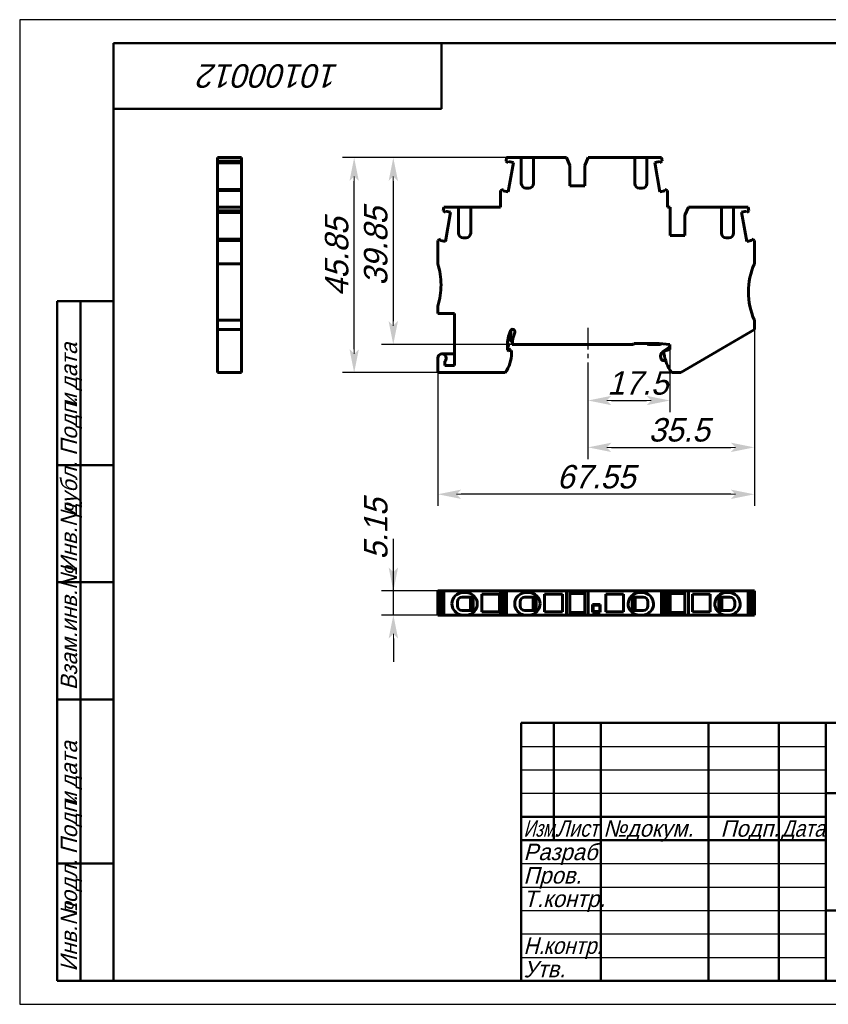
# Model space of a CAD drawing. Header units: millimetres. Extents: x 0 to 297, y 0 to 210.
# Tile 1 of 2: x 0 to 173, y 0 to 210. Entities that reach past the tile are written whole.
import ezdxf

# ---------------------------------------------------------------- set-up
doc = ezdxf.new("R2010")
doc.units = ezdxf.units.MM
doc.linetypes.add('CENTER_per1_scale0.145079', pattern=[7.37, 4.60625, -0.92125, 0.92125, -0.92125])
doc.styles.add('TextStyle_1', font='T-FLEX Type A.TTF', dxfattribs={"oblique": 15, "height": 5})
doc.styles.add('TextStyle_2', font='T-FLEX Type A.TTF', dxfattribs={"oblique": 15, "height": 3.5})
doc.styles.add('TextStyle_3', font='T-FLEX Type A.TTF', dxfattribs={"width": 0.744064, "oblique": 15, "height": 3.5})
doc.styles.add('TextStyle_4', font='T-FLEX Type A.TTF', dxfattribs={"width": 0.883061, "oblique": 15, "height": 3.5})
doc.styles.add('TextStyle_5', font='T-FLEX Type A.TTF', dxfattribs={"width": 0.94413, "oblique": 15, "height": 3.5})
doc.styles.add('TextStyle_7', font='T-FLEX Type A.TTF', dxfattribs={"oblique": 15, "height": 5})
doc.dimstyles.new('DIM_ST_1', dxfattribs={"dimtxt": 5, "dimasz": 5, "dimexe": 2.5, "dimexo": 0, "dimtad": 1, "dimrnd": 0.01, "dimdsep": 46, "dimtxsty": 'TextStyle_1', "dimblk": 'Arrow_3_C7_Status', "dimcen": 0.09, "dimclrd": 7, "dimclre": 7, "dimclrt": 7, "dimazin": 0, "dimtfac": 1, "dimtdec": 0, "dimtmove": 0, "dimatfit": 0, "dimldrblk": 'NONE', "dimfxl": 1, "dimtvp": 1, "dimtolj": 1, "dimarcsym": 0})
doc.dimstyles.new('DIM_ST_2', dxfattribs={"dimtxt": 5, "dimasz": 5, "dimexe": 2.5, "dimexo": 0, "dimtad": 1, "dimrnd": 0.01, "dimdsep": 46, "dimtxsty": 'TextStyle_1', "dimblk": 'Arrow_3_C7_Status', "dimcen": 0.09, "dimclrd": 7, "dimclre": 7, "dimclrt": 7, "dimazin": 0, "dimtfac": 1, "dimtdec": 0, "dimtmove": 0, "dimatfit": 0, "dimldrblk": 'NONE', "dimfxl": 1, "dimtvp": 1, "dimtolj": 1, "dimarcsym": 0})

# ---------------------------------------------------------------- blocks, each defined once
blk = doc.blocks.new('Arrow_3_C7_Status')
at = {"color": 7, "linetype": 'Continuous', "lineweight": 0}
blk.add_line((-1, 0), (-0.8, 0), dxfattribs=at)
at = {"color": 7}
blk.add_solid([(-1, -0.2), (0, 0), (-0.8, 0), (-1, 0.2)], dxfattribs=at)
blk = doc.blocks.new('*D5')
at = {"color": 7, "lineweight": -2}
for p, q in [((156.75, 143.93), (156.75, 116.28)), ((121.25, 136.92), (121.25, 116.28)), ((126.25, 118.78), (151.75, 118.78))]:
    blk.add_line(p, q, dxfattribs=at)
at = {"layer": 'Defpoints', "color": 0}
for p in [(156.75, 143.93), (121.25, 136.92), (156.75, 118.78)]:
    blk.add_point(p, dxfattribs=at)
at = {"color": 7, "lineweight": -2, "xscale": 5, "yscale": 5, "zscale": 5, "rotation": 180}
blk.add_blockref('Arrow_3_C7_Status', (121.25, 118.78), dxfattribs=at)
at = {"color": 7, "lineweight": -2, "xscale": 5, "yscale": 5, "zscale": 5}
blk.add_blockref('Arrow_3_C7_Status', (156.75, 118.78), dxfattribs=at)
blk = doc.blocks.new('_None')
blk = doc.blocks.new('*D6')
at = {"color": 7, "lineweight": -2}
for p, q in [((109.63, 180.58), (77.21, 180.58)), ((79.71, 175.58), (79.71, 145.73)), ((105.06, 140.73), (77.21, 140.73))]:
    blk.add_line(p, q, dxfattribs=at)
at = {"layer": 'Defpoints', "color": 0}
for p in [(109.63, 180.58), (79.71, 140.73), (105.06, 140.73)]:
    blk.add_point(p, dxfattribs=at)
at = {"color": 7, "lineweight": -2, "xscale": 5, "yscale": 5, "zscale": 5}
for p, rotation in [((79.71, 180.58), 89.99999999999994), ((79.71, 140.73), 269.9999999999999)]:
    blk.add_blockref('Arrow_3_C7_Status', p, dxfattribs=dict(at, rotation=rotation))
blk = doc.blocks.new('*D7')
at = {"color": 7, "lineweight": -2}
for p, q in [((156.75, 143.93), (156.75, 106.28)), ((89.2, 134.73), (89.2, 106.28)), ((151.75, 108.78), (94.2, 108.78))]:
    blk.add_line(p, q, dxfattribs=at)
at = {"layer": 'Defpoints', "color": 0}
for p in [(156.75, 143.93), (89.2, 134.73), (89.2, 108.78)]:
    blk.add_point(p, dxfattribs=at)
at = {"color": 7, "lineweight": -2, "xscale": 5, "yscale": 5, "zscale": 5, "rotation": 180}
blk.add_blockref('Arrow_3_C7_Status', (89.2, 108.78), dxfattribs=at)
at = {"color": 7, "lineweight": -2, "xscale": 5, "yscale": 5, "zscale": 5}
blk.add_blockref('Arrow_3_C7_Status', (156.75, 108.78), dxfattribs=at)
blk = doc.blocks.new('*D8')
at = {"color": 7, "lineweight": -2}
for p, q in [((109.63, 180.58), (68.87, 180.58)), ((71.37, 139.73), (71.37, 175.58)), ((89.2, 134.73), (68.87, 134.73))]:
    blk.add_line(p, q, dxfattribs=at)
at = {"layer": 'Defpoints', "color": 0}
for p in [(71.37, 180.58), (109.63, 180.58), (89.2, 134.73)]:
    blk.add_point(p, dxfattribs=at)
at = {"color": 7, "lineweight": -2, "xscale": 5, "yscale": 5, "zscale": 5}
for p, rotation in [((71.37, 180.58), 90.00000000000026), ((71.37, 134.73), 270.0000000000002)]:
    blk.add_blockref('Arrow_3_C7_Status', p, dxfattribs=dict(at, rotation=rotation))
blk = doc.blocks.new('*D9')
at = {"color": 7, "lineweight": -2}
for p, q in [((138.75, 139.63), (138.75, 126.28)), ((121.25, 136.92), (121.25, 126.28)), ((126.25, 128.78), (133.75, 128.78))]:
    blk.add_line(p, q, dxfattribs=at)
at = {"layer": 'Defpoints', "color": 0}
for p in [(138.75, 139.63), (121.25, 136.92), (138.75, 128.78)]:
    blk.add_point(p, dxfattribs=at)
at = {"color": 7, "lineweight": -2, "xscale": 5, "yscale": 5, "zscale": 5, "rotation": 180}
blk.add_blockref('Arrow_3_C7_Status', (121.25, 128.78), dxfattribs=at)
at = {"color": 7, "lineweight": -2, "xscale": 5, "yscale": 5, "zscale": 5}
blk.add_blockref('Arrow_3_C7_Status', (138.75, 128.78), dxfattribs=at)
blk = doc.blocks.new('*D10')
at = {"color": 7, "lineweight": -2}
for p, q in [((79.73, 88.16), (79.73, 99.3)), ((79.73, 93.16), (79.73, 98.16)), ((90.5, 88.16), (77.23, 88.16)), ((79.73, 83.01), (79.73, 88.16)), ((90.5, 83.01), (77.23, 83.01)), ((79.73, 78.01), (79.73, 73.01))]:
    blk.add_line(p, q, dxfattribs=at)
at = {"layer": 'Defpoints', "color": 0}
for p in [(79.73, 88.16), (90.5, 88.16), (90.5, 83.01)]:
    blk.add_point(p, dxfattribs=at)
at = {"color": 7, "lineweight": -2, "xscale": 5, "yscale": 5, "zscale": 5}
for p, rotation in [((79.73, 88.16), 270), ((79.73, 83.01), 90)]:
    blk.add_blockref('Arrow_3_C7_Status', p, dxfattribs=dict(at, rotation=rotation))
blk = doc.blocks.new('_FR1Страница_1')
at = {"color": 7, "linetype": 'Continuous', "lineweight": 25}
for p, q in [((0, 210), (0, 0)), ((297, 210), (0, 210)), ((107, 55), (172, 55)), ((107, 50), (172, 50)), ((107, 45), (172, 45)), ((107, 30), (172, 30)), ((107, 25), (172, 25)), ((107, 20), (172, 20)), ((107, 15), (172, 15)), ((107, 10), (172, 10)), ((0, 0), (297, 0))]:
    blk.add_line(p, q, dxfattribs=at)
at = {"color": 7, "linetype": 'Continuous', "lineweight": 50}
for p, q in [((20, 5), (20, 205)), ((20, 205), (292, 205)), ((90, 191), (90, 205)), ((20, 191), (90, 191)), ((8, 5), (8, 150)), ((8, 150), (20, 150)), ((13, 150), (13, 5)), ((8, 115), (20, 115)), ((8, 90), (20, 90)), ((20, 65), (8, 65)), ((107, 5), (107, 60)), ((107, 60), (292, 60)), ((114, 60), (114, 35)), ((124, 60), (124, 5)), ((147, 60), (147, 5)), ((162, 60), (162, 5)), ((172, 60), (172, 5)), ((172, 45), (292, 45)), ((107, 40), (172, 40)), ((107, 35), (172, 35)), ((8, 30), (20, 30)), ((172, 20), (292, 20)), ((20, 5), (8, 5)), ((292, 5), (20, 5))]:
    blk.add_line(p, q, dxfattribs=at)
at = {"color": 7, "oblique": 15}
for s, height, rotation, style, p in [('10100012', 5, 180, 'TextStyle_7', (68.16, 200.5)), ('дата', 3.5, 90, 'TextStyle_2', (12.25, 131.01)), ('Подп.', 3.5, 90, 'TextStyle_2', (12.25, 117)), ('и', 3.5, 90, 'TextStyle_2', (12.25, 127.51)), ('дубл.', 3.5, 90, 'TextStyle_2', (12.25, 104.01)), ('Инв.№', 3.5, 90, 'TextStyle_2', (12.25, 92)), ('Взам.инв.№', 3.5, 90, 'TextStyle_2', (12.25, 67)), ('дата', 3.5, 90, 'TextStyle_2', (12.25, 46.01)), ('Подп.', 3.5, 90, 'TextStyle_2', (12.25, 32)), ('и', 3.5, 90, 'TextStyle_2', (12.25, 42.51)), ('подл.', 3.5, 90, 'TextStyle_2', (12.25, 19.01)), ('Инв.№', 3.5, 90, 'TextStyle_2', (12.25, 7))]:
    blk.add_text(s, height=height, rotation=rotation, dxfattribs=dict(at, style=style)).set_placement(p)
for s, style, width, p in [('Изм.', 'TextStyle_3', 0.744064, (107.5, 35.75)), ('Лист', 'TextStyle_4', 0.883061, (114.5, 35.75)), ('Дата', 'TextStyle_4', 0.883061, (162.5, 35.75)), ('Н.', 'TextStyle_5', 0.94413, (107.5, 10.75)), ('контр.', 'TextStyle_5', 0.94413, (111.75, 10.75))]:
    blk.add_text(s, height=3.5, dxfattribs=dict(at, style=style, width=width)).set_placement(p)
at = {"color": 7, "style": 'TextStyle_2', "oblique": 15}
for s, p in [('№', (124.5, 35.75)), ('докум.', (129.5, 35.75)), ('Подп.', (149.53, 35.75)), ('Разраб.', (107.5, 30.75)), ('Пров.', (107.5, 25.75)), ('Т.контр.', (107.5, 20.75)), ('Утв.', (107.5, 5.75))]:
    blk.add_text(s, height=3.5, dxfattribs=at).set_placement(p)
blk = doc.blocks.new('Страница_1')
at = {"color": 7, "linetype": 'Continuous', "lineweight": 60}
for p, q in [((42.192, 180.581), (42.192, 179.854)), ((47.342, 180.581), (42.192, 180.581)), ((42.192, 179.854), (42.192, 179.46)), ((47.342, 179.854), (42.192, 179.854)), ((47.342, 179.46), (42.192, 179.46)), ((42.192, 179.458), (42.192, 173.77)), ((47.342, 180.581), (47.342, 179.854)), ((47.342, 179.854), (47.342, 179.46)), ((47.342, 179.458), (47.342, 173.77)), ((103.77, 179.854), (103.898, 180.581)), ((104.238, 179.46), (103.77, 179.854)), ((107.027, 180.581), (103.898, 180.581)), ((104.238, 179.46), (104.286, 179.729)), ((104.241, 173.314), (105.339, 179.543)), ((104.286, 179.729), (105.339, 179.543)), ((107.027, 175.081), (107.027, 180.581)), ((107.029, 180.581), (108.027, 180.581)), ((108.027, 180.581), (108.627, 180.581)), ((109.625, 180.581), (108.627, 180.581)), ((116.683, 180.581), (109.627, 180.581)), ((109.627, 180.581), (109.627, 175.081)), ((117.402, 178.881), (116.683, 180.581)), ((117.402, 174.581), (117.402, 178.881)), ((120.552, 178.881), (121.27, 180.581)), ((120.552, 178.881), (120.552, 174.581)), ((131.227, 180.581), (121.27, 180.581)), ((131.227, 175.081), (131.227, 180.581)), ((131.229, 180.581), (132.227, 180.581)), ((132.827, 180.581), (132.227, 180.581)), ((133.825, 180.581), (132.827, 180.581)), ((136.956, 180.581), (133.827, 180.581)), ((133.827, 175.081), (133.827, 180.581)), ((135.514, 179.543), (136.568, 179.729)), ((135.514, 179.543), (136.613, 173.314)), ((136.568, 179.729), (136.615, 179.46)), ((137.084, 179.854), (136.615, 179.46)), ((136.956, 180.581), (137.084, 179.854)), ((120.552, 174.581), (117.402, 174.581)), ((42.192, 173.768), (42.192, 173.538)), ((47.342, 173.768), (42.192, 173.768)), ((47.342, 173.538), (42.192, 173.538)), ((42.192, 169.981), (42.192, 173.538)), ((47.342, 173.768), (47.342, 173.538)), ((47.342, 169.981), (47.342, 173.538)), ((102.602, 173.538), (103.235, 173.768)), ((102.602, 169.981), (102.602, 173.538)), ((103.187, 173.5), (103.235, 173.768)), ((104.241, 173.314), (103.187, 173.5)), ((108.627, 174.081), (108.027, 174.081)), ((132.227, 174.081), (132.827, 174.081)), ((137.666, 173.5), (136.613, 173.314)), ((137.619, 173.768), (137.666, 173.5)), ((137.619, 173.768), (138.252, 173.538)), ((138.252, 169.981), (138.252, 173.538)), ((42.192, 169.981), (42.192, 169.254)), ((47.342, 169.981), (42.192, 169.981)), ((47.342, 169.254), (42.192, 169.254)), ((42.192, 169.254), (42.192, 168.86)), ((42.192, 168.86), (47.342, 168.86)), ((42.192, 168.858), (42.192, 163.17)), ((47.342, 169.981), (47.342, 169.254)), ((47.342, 169.254), (47.342, 168.86)), ((47.342, 168.858), (47.342, 163.17)), ((90.37, 169.254), (90.498, 169.981)), ((90.838, 168.86), (90.37, 169.254)), ((93.627, 169.981), (90.498, 169.981)), ((90.838, 168.86), (90.886, 169.129)), ((90.841, 162.714), (91.939, 168.943)), ((90.886, 169.129), (91.939, 168.943)), ((93.627, 164.481), (93.627, 169.981)), ((93.629, 169.981), (94.627, 169.981)), ((94.627, 169.981), (95.227, 169.981)), ((96.225, 169.981), (95.227, 169.981)), ((96.227, 169.981), (96.227, 164.481)), ((102.602, 169.981), (96.227, 169.981)), ((138.802, 169.981), (138.252, 169.981)), ((138.802, 163.981), (138.802, 169.981)), ((141.952, 168.281), (142.67, 169.981)), ((141.952, 168.281), (141.952, 163.981)), ((149.727, 169.981), (142.67, 169.981)), ((149.727, 164.481), (149.727, 169.981)), ((149.729, 169.981), (150.727, 169.981)), ((151.327, 169.981), (150.727, 169.981)), ((152.325, 169.981), (151.327, 169.981)), ((152.327, 164.481), (152.327, 169.981)), ((155.456, 169.981), (152.327, 169.981)), ((154.014, 168.943), (155.068, 169.129)), ((154.014, 168.943), (155.113, 162.714)), ((155.068, 169.129), (155.115, 168.86)), ((155.584, 169.254), (155.115, 168.86)), ((155.456, 169.981), (155.584, 169.254)), ((141.952, 163.981), (138.802, 163.981)), ((42.192, 163.168), (47.342, 163.168)), ((42.192, 163.168), (42.192, 162.938)), ((42.192, 162.938), (47.342, 162.938)), ((42.192, 162.938), (42.192, 157.931)), ((47.342, 163.168), (47.342, 162.938)), ((47.342, 162.938), (47.342, 157.931)), ((89.202, 162.938), (89.835, 163.168)), ((89.202, 157.931), (89.202, 162.938)), ((89.835, 163.168), (89.787, 162.9)), ((89.787, 162.9), (90.841, 162.714)), ((95.227, 163.481), (94.627, 163.481)), ((150.727, 163.481), (151.327, 163.481)), ((156.166, 162.9), (155.113, 162.714)), ((156.119, 163.168), (156.166, 162.9)), ((156.119, 163.168), (156.752, 162.938)), ((156.752, 162.938), (156.752, 157.931)), ((47.342, 157.931), (42.192, 157.931)), ((42.192, 157.931), (42.192, 151.931)), ((47.342, 157.931), (47.342, 151.931)), ((42.192, 151.931), (42.192, 145.931)), ((47.342, 151.931), (47.342, 145.931)), ((89.202, 147.331), (89.202, 148.931)), ((92.802, 147.331), (89.202, 147.331)), ((92.802, 136.231), (92.802, 147.331)), ((47.342, 145.931), (42.192, 145.931)), ((42.192, 145.931), (42.192, 143.931)), ((47.342, 145.931), (47.342, 143.931)), ((156.752, 145.931), (156.752, 143.931)), ((42.192, 143.931), (42.192, 134.731)), ((47.342, 143.931), (42.192, 143.931)), ((47.342, 143.931), (47.342, 134.731)), ((104.742, 141.779), (104.792, 143.802)), ((156.752, 143.931), (141.096, 134.731)), ((104.081, 141.12), (104.223, 140.957)), ((104.272, 140.831), (104.283, 140.408)), ((105.09, 141.181), (104.865, 141.438)), ((105.058, 140.731), (130.852, 140.731)), ((131.052, 140.931), (136.466, 140.931)), ((134.036, 140.798), (133.805, 140.931)), ((134.286, 140.731), (136.493, 140.731)), ((136.466, 140.931), (138.752, 140.731)), ((136.743, 140.798), (136.907, 140.893)), ((138.697, 140.736), (138.722, 140.595)), ((138.752, 140.731), (138.752, 139.631)), ((90.102, 138.731), (92.802, 138.731)), ((104.052, 139.571), (104.052, 140.431)), ((104.269, 139.371), (104.052, 139.571)), ((104.118, 140.134), (104.237, 140.275)), ((104.469, 139.767), (104.237, 139.808)), ((104.952, 139.431), (104.269, 139.371)), ((104.552, 139.669), (104.552, 139.454)), ((104.552, 139.396), (104.552, 139.454)), ((104.952, 138.875), (104.952, 139.431)), ((138.516, 140.098), (137.182, 139.164)), ((138.752, 139.631), (137.452, 139.283)), ((137.452, 139.283), (137.452, 138.831)), ((89.202, 134.731), (89.202, 137.831)), ((90.702, 137.16), (90.702, 136.231)), ((136.864, 137.652), (136.779, 137.887)), ((47.342, 134.731), (42.192, 134.731)), ((102.577, 134.731), (89.202, 134.731)), ((90.702, 136.231), (92.802, 136.231)), ((102.577, 134.731), (103.594, 134.731)), ((139.111, 134.731), (140.007, 134.731)), ((141.096, 134.731), (140.007, 134.731)), ((89.202, 88.159), (89.835, 88.159)), ((89.202, 88.159), (89.202, 83.009)), ((89.835, 88.159), (89.835, 83.009)), ((89.837, 88.159), (90.368, 88.159)), ((90.37, 88.159), (90.37, 83.009)), ((90.37, 88.159), (90.498, 88.159)), ((102.602, 88.159), (90.498, 88.159)), ((90.498, 88.159), (90.498, 83.009)), ((94.627, 86.859), (94.402, 86.859)), ((94.627, 87.809), (95.227, 87.809)), ((94.627, 86.859), (95.227, 86.859)), ((95.227, 86.859), (96.777, 86.859)), ((96.152, 83.959), (96.152, 86.859)), ((96.915, 87.116), (96.777, 87.012)), ((96.777, 83.807), (96.777, 87.012)), ((102.402, 87.509), (98.602, 87.509)), ((98.602, 83.709), (98.602, 87.509)), ((102.402, 87.509), (102.402, 83.709)), ((102.602, 88.159), (103.235, 88.159)), ((102.602, 88.159), (102.602, 83.009)), ((103.235, 83.009), (103.235, 88.159)), ((103.768, 88.159), (103.237, 88.159)), ((103.77, 88.159), (103.77, 83.009)), ((103.77, 88.159), (103.898, 88.159)), ((103.898, 88.159), (103.898, 83.009)), ((116.683, 88.159), (103.898, 88.159)), ((108.027, 86.859), (107.802, 86.859)), ((108.027, 87.809), (108.627, 87.809)), ((108.027, 86.859), (108.627, 86.859)), ((108.627, 86.859), (110.177, 86.859)), ((109.552, 83.959), (109.552, 86.859)), ((110.315, 87.116), (110.177, 87.012)), ((110.177, 83.807), (110.177, 87.012)), ((112.002, 83.709), (112.002, 87.509)), ((115.802, 87.509), (112.002, 87.509)), ((115.802, 87.509), (115.802, 83.709)), ((117.402, 88.159), (116.683, 88.159)), ((116.683, 88.159), (116.683, 83.009)), ((120.552, 88.159), (117.402, 88.159)), ((117.402, 88.159), (117.402, 83.009)), ((117.402, 87.584), (120.552, 87.584)), ((120.552, 88.159), (120.552, 83.009)), ((121.27, 88.159), (120.552, 88.159)), ((136.956, 88.159), (121.27, 88.159)), ((121.27, 88.159), (121.27, 83.009)), ((128.852, 87.509), (125.052, 87.509)), ((125.052, 87.509), (125.052, 83.709)), ((128.852, 83.709), (128.852, 87.509)), ((130.539, 87.116), (130.677, 87.012)), ((130.677, 83.807), (130.677, 87.012)), ((132.227, 86.859), (130.677, 86.859)), ((131.302, 83.959), (131.302, 86.859)), ((132.827, 87.809), (132.227, 87.809)), ((132.827, 86.859), (132.227, 86.859)), ((132.827, 86.859), (133.052, 86.859)), ((136.956, 88.159), (136.956, 83.009)), ((136.956, 88.159), (137.084, 88.159)), ((137.084, 88.159), (137.084, 83.009)), ((137.617, 88.159), (137.086, 88.159)), ((137.619, 88.159), (138.252, 88.159)), ((137.619, 88.159), (137.619, 83.009)), ((138.252, 88.159), (138.252, 83.009)), ((138.802, 88.159), (138.252, 88.159)), ((141.952, 88.159), (138.802, 88.159)), ((138.802, 88.159), (138.802, 83.009)), ((141.952, 87.584), (138.802, 87.584)), ((141.952, 88.159), (142.67, 88.159)), ((141.952, 83.009), (141.952, 88.159)), ((155.456, 88.159), (142.67, 88.159)), ((142.67, 88.159), (142.67, 83.009)), ((143.552, 83.709), (143.552, 87.509)), ((147.352, 87.509), (143.552, 87.509)), ((147.352, 87.509), (147.352, 83.709)), ((149.039, 87.116), (149.177, 87.012)), ((149.177, 83.807), (149.177, 87.012)), ((150.727, 86.859), (149.177, 86.859)), ((149.802, 83.959), (149.802, 86.859)), ((151.327, 87.809), (150.727, 87.809)), ((151.327, 86.859), (150.727, 86.859)), ((151.327, 86.859), (151.552, 86.859)), ((155.456, 88.159), (155.456, 83.009)), ((155.456, 88.159), (155.584, 88.159)), ((155.584, 88.159), (155.584, 83.009)), ((156.117, 88.159), (155.586, 88.159)), ((156.119, 83.009), (156.119, 88.159)), ((156.119, 88.159), (156.752, 88.159)), ((156.752, 83.009), (156.752, 88.159)), ((93.402, 85.859), (93.402, 85.409)), ((93.402, 85.409), (93.402, 84.959)), ((106.802, 85.859), (106.802, 85.409)), ((106.802, 85.409), (106.802, 84.959)), ((122.249, 85.262), (123.855, 85.262)), ((122.249, 83.657), (122.249, 85.262)), ((122.349, 85.162), (122.249, 85.262)), ((122.349, 85.162), (123.755, 85.162)), ((122.349, 83.757), (122.349, 85.162)), ((123.855, 85.262), (123.755, 85.162)), ((123.755, 85.162), (123.755, 83.757)), ((123.855, 85.262), (123.855, 83.657)), ((134.052, 85.859), (134.052, 85.409)), ((134.052, 85.409), (134.052, 84.959)), ((152.552, 85.859), (152.552, 85.409)), ((152.552, 85.409), (152.552, 84.959)), ((89.202, 83.009), (89.835, 83.009)), ((89.837, 83.009), (90.368, 83.009)), ((90.37, 83.009), (90.498, 83.009)), ((93.627, 83.009), (90.498, 83.009)), ((93.627, 83.009), (93.627, 83.228)), ((93.627, 83.009), (94.627, 83.009)), ((94.402, 83.959), (94.627, 83.959)), ((95.227, 83.959), (94.627, 83.959)), ((95.227, 83.009), (94.627, 83.009)), ((96.777, 83.959), (95.227, 83.959)), ((95.227, 83.009), (96.227, 83.009)), ((96.227, 83.009), (96.227, 83.228)), ((102.602, 83.009), (96.227, 83.009)), ((96.915, 83.703), (96.777, 83.807)), ((102.402, 83.709), (98.602, 83.709)), ((102.602, 83.009), (103.235, 83.009)), ((103.768, 83.009), (103.237, 83.009)), ((103.77, 83.009), (103.898, 83.009)), ((107.027, 83.009), (103.898, 83.009)), ((107.027, 83.009), (107.027, 83.228)), ((107.027, 83.009), (108.027, 83.009)), ((107.802, 83.959), (108.027, 83.959)), ((108.627, 83.959), (108.027, 83.959)), ((108.627, 83.009), (108.027, 83.009)), ((110.177, 83.959), (108.627, 83.959)), ((108.627, 83.009), (109.627, 83.009)), ((109.627, 83.009), (109.627, 83.228)), ((116.683, 83.009), (109.627, 83.009)), ((110.315, 83.703), (110.177, 83.807)), ((115.802, 83.709), (112.002, 83.709)), ((117.402, 83.009), (116.683, 83.009)), ((117.402, 83.584), (120.552, 83.584)), ((120.552, 83.009), (117.402, 83.009)), ((120.552, 83.009), (121.27, 83.009)), ((131.227, 83.009), (121.27, 83.009)), ((122.249, 83.657), (122.349, 83.757)), ((123.855, 83.657), (122.249, 83.657)), ((123.755, 83.757), (122.349, 83.757)), ((123.755, 83.757), (123.855, 83.657)), ((128.852, 83.709), (125.052, 83.709)), ((130.539, 83.703), (130.677, 83.807)), ((130.677, 83.959), (132.227, 83.959)), ((131.227, 83.009), (131.227, 83.228)), ((132.227, 83.009), (131.227, 83.009)), ((132.227, 83.959), (132.827, 83.959)), ((132.227, 83.009), (132.827, 83.009)), ((133.052, 83.959), (132.827, 83.959)), ((133.827, 83.009), (132.827, 83.009)), ((133.827, 83.009), (133.827, 83.228)), ((136.956, 83.009), (133.827, 83.009)), ((136.956, 83.009), (137.084, 83.009)), ((137.617, 83.009), (137.086, 83.009)), ((137.619, 83.009), (138.252, 83.009)), ((138.802, 83.009), (138.252, 83.009)), ((141.952, 83.584), (138.802, 83.584)), ((141.952, 83.009), (138.802, 83.009)), ((141.952, 83.009), (142.67, 83.009)), ((149.727, 83.009), (142.67, 83.009)), ((147.352, 83.709), (143.552, 83.709)), ((149.039, 83.703), (149.177, 83.807)), ((149.177, 83.959), (150.727, 83.959)), ((149.727, 83.009), (149.727, 83.228)), ((150.727, 83.009), (149.727, 83.009)), ((150.727, 83.959), (151.327, 83.959)), ((150.727, 83.009), (151.327, 83.009)), ((151.552, 83.959), (151.327, 83.959)), ((152.327, 83.009), (151.327, 83.009)), ((152.327, 83.009), (152.327, 83.228)), ((155.456, 83.009), (152.327, 83.009)), ((155.456, 83.009), (155.584, 83.009)), ((156.117, 83.009), (155.586, 83.009)), ((156.119, 83.009), (156.752, 83.009))]:
    blk.add_line(p, q, dxfattribs=at)
at = {"color": 7, "linetype": 'CENTER_per1_scale0.145079', "lineweight": 25}
blk.add_line((121.252, 144.286), (121.252, 136.916), dxfattribs=at)
blk.add_line((121.252, 144.286), (121.252, 136.916), dxfattribs=at)
at = {"color": 7, "linetype": 'Continuous', "lineweight": 60}
for centre, radius, start, end in [((108.027, 175.081), 1, 180, 270), ((108.627, 175.081), 1, 270, 0), ((132.227, 175.081), 1, 180, 270), ((132.827, 175.081), 1, 270, 0), ((94.627, 164.481), 1, 180, 270), ((95.227, 164.481), 1, 270, 0), ((150.727, 164.481), 1, 180, 270), ((151.327, 164.481), 1, 270, 0), ((74.893, 153.431), 15, 0, 17.4576), ((170.5, 151.931), 15, 156.42182, 180), ((74.893, 153.431), 15, 342.5424, 0), ((170.5, 151.931), 15, 180, 203.57818), ((112.352, 140.431), 8.3, 157.02179, 179.99995), ((105.171, 143.476), 0.5, 337.02176, 157.02176), ((112.352, 140.431), 7.3, 157.02176, 177.64472), ((104.072, 140.826), 0.2, 1.5, 41.18593), ((105.242, 141.767), 0.5, 178.58758, 221.18593), ((130.852, 140.931), 0.2, 270, 359.99999), ((134.286, 141.231), 0.5, 240, 270), ((136.493, 141.231), 0.5, 270, 300), ((90.102, 137.831), 0.9, 0, 180), ((97.952, 138.875), 7, 323.70567, 0), ((104.272, 140.005), 0.2, 140, 260), ((104.083, 140.403), 0.2, 320, 1.5), ((104.452, 139.669), 0.1, 0, 80), ((137.813, 138.263), 1.1, 125, 200), ((146.846, 140.247), 9.5, 188.56822, 215.49027), ((138.229, 140.508), 0.5, 305, 10), ((90.102, 137.831), 0.9, 311.81031, 0), ((137.334, 137.823), 0.5, 200, 273.91716), ((137.027, 142.313), 5, 273.91716, 278.79467), ((94.627, 85.409), 2.4, 90, 180), ((94.402, 85.859), 1, 90, 180), ((95.227, 85.409), 2.4, 0, 90), ((108.027, 85.409), 2.4, 90, 180), ((107.802, 85.859), 1, 90, 180), ((108.627, 85.409), 2.4, 360, 90), ((132.227, 85.409), 2.4, 90, 180), ((132.827, 85.409), 2.4, 0.00001, 90), ((133.052, 85.859), 1, 360, 90), ((150.727, 85.409), 2.4, 90, 180), ((151.327, 85.409), 2.4, 360, 90), ((151.552, 85.859), 1, 360, 90), ((94.627, 85.409), 2.4, 180, 245.37568), ((94.402, 84.959), 1, 180, 270), ((95.227, 85.409), 2.4, 294.62432, 0), ((108.027, 85.409), 2.4, 180, 245.37568), ((107.802, 84.959), 1, 180, 270), ((108.627, 85.409), 2.4, 294.62432, 0), ((132.227, 85.409), 2.4, 179.99999, 245.37568), ((133.052, 84.959), 1, 270, 360), ((132.827, 85.409), 2.4, 294.62432, 0), ((150.727, 85.409), 2.4, 180, 245.37568), ((151.552, 84.959), 1, 270, 360), ((151.327, 85.409), 2.4, 294.62432, 0), ((94.627, 85.409), 2.4, 245.37568, 270), ((95.227, 85.409), 2.4, 270, 294.62432), ((108.027, 85.409), 2.4, 245.37568, 270), ((108.627, 85.409), 2.4, 270, 294.62432), ((132.227, 85.409), 2.4, 245.3757, 269.99998), ((132.827, 85.409), 2.4, 270.00002, 294.6243), ((150.727, 85.409), 2.4, 245.3757, 269.99998), ((151.327, 85.409), 2.4, 270.00002, 294.6243)]:
    blk.add_arc(centre, radius, start, end, dxfattribs=at)
blk.add_blockref('_FR1Страница_1', (0, 0))
at = {"color": 7, "style": 'TextStyle_1', "oblique": 15}
for s, p in [('39.85', (78.457, 153.266)), ('45.85', (70.117, 151.046)), ('5.15', (78.477, 94.829))]:
    blk.add_text(s, height=5, rotation=90, dxfattribs=at).set_placement(p)
for s, p in [('17.5', (125.357, 130.026)), ('35.5', (134.177, 120.026)), ('67.55', (114.617, 110.026))]:
    blk.add_text(s, height=5, dxfattribs=at).set_placement(p)
for base, p1, p2, angle, dimstyle, picture, middle in [((71.367, 180.581), (89.202, 134.731), (109.627, 180.581), 90, 'DIM_ST_1', '*D8', (71.367, 157.656)), ((79.707, 140.731), (109.627, 180.581), (105.058, 140.731), 270, 'DIM_ST_2', '*D6', (79.707, 159.876)), ((89.202, 108.776), (156.752, 143.931), (89.202, 134.731), 180, 'DIM_ST_1', '*D7', (121.227, 108.776)), ((79.727, 88.159), (90.498, 83.009), (90.498, 88.159), 90, 'DIM_ST_1', '*D10', (79.727, 99.297))]:
    dim = blk.add_linear_dim(base=base, p1=p1, p2=p2, angle=angle, text=' ', dimstyle=dimstyle)
    dim.commit()
    dim.dimension.update_dxf_attribs({"geometry": picture, "text_midpoint": middle, "dimtype": 160})
for base, p2, picture, middle in [((156.752, 118.776), (156.752, 143.931), '*D5', (139.002, 118.776)), ((138.752, 128.776), (138.752, 139.631), '*D9', (130.002, 128.776))]:
    dim = blk.add_linear_dim(base=base, p1=(121.252, 136.916), p2=p2, text=' ', dimstyle='DIM_ST_1')
    dim.commit()
    dim.dimension.update_dxf_attribs({"geometry": picture, "text_midpoint": middle, "dimtype": 160})

msp = doc.modelspace()

# ---------------------------------------------------------------- block references
msp.add_blockref('Страница_1', (0, 0))

doc.saveas('drawing.dxf')
